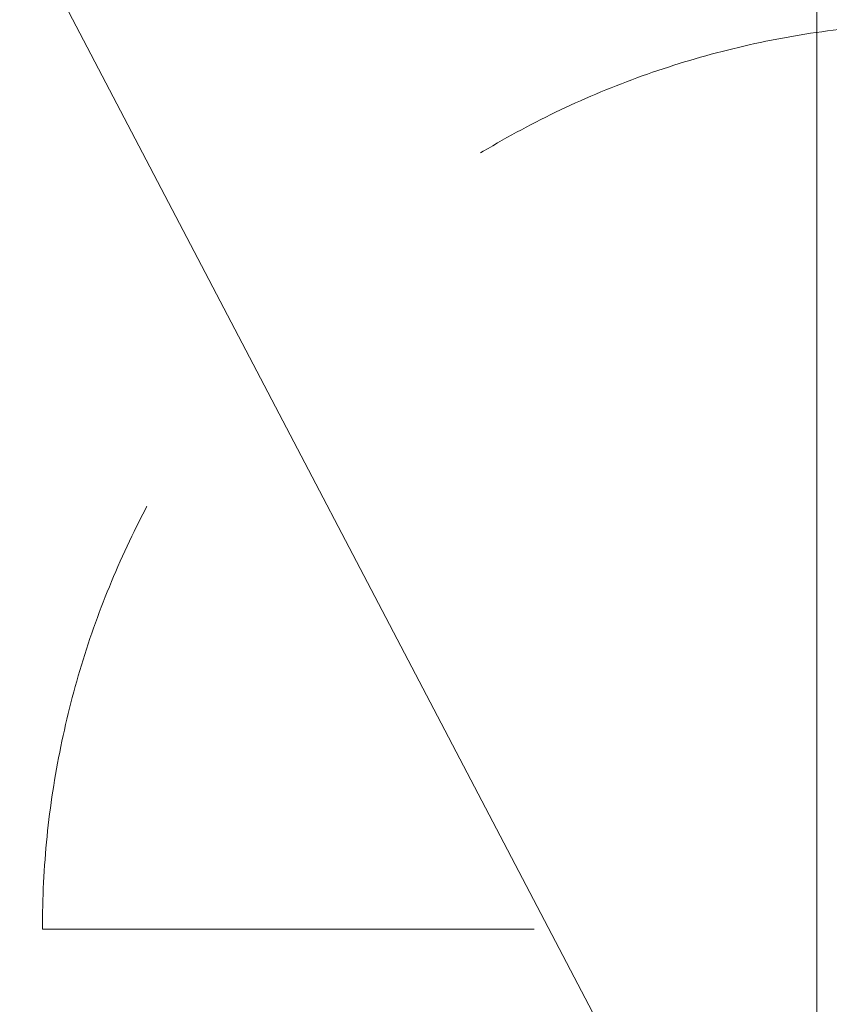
# Model space of a CAD drawing. Header units: millimetres. Extents: x -2180 to 54567, y -1945 to 22251.
# Tile 9 of 143: x 2599 to 3122, y 8391 to 9026. Entities that reach past the tile are written whole.
import ezdxf

# ---------------------------------------------------------------- set-up
doc = ezdxf.new("R2010")
doc.units = ezdxf.units.MM
doc.linetypes.add('Dash', pattern=[635, 317.5, -317.5])
doc.layers.add('_ hall', color=9, linetype='Continuous', lineweight=9, true_color=0x808080)
doc.layers.add('Doors', color=7, linetype='Continuous', lineweight=9)
doc.layers.add('Hidden Lines', color=7, linetype='Dash', lineweight=18)

# ---------------------------------------------------------------- blocks, each defined once
blk = doc.blocks.new('Schueco_FWS_ADS-70-HD_out_Family-02 - VU-02 FWS SI insert unit 2-2215692-1 Korruse põrandate plaan')
at = {"layer": 'Hidden Lines'}
blk.add_line((845, -604), (845, -19), dxfattribs=at)
for centre, radius, start, end in [((-845, -19), 1105, 270, 0), ((845, -19), 585, 180, 270)]:
    blk.add_arc(centre, radius, start, end, dxfattribs=at)

msp = doc.modelspace()

# ---------------------------------------------------------------- linework, layer by layer
at = {"layer": '_ hall'}
for q in [(2013.75, 10209.29), (3113.75, 10209.29)]:
    msp.add_line((3113.75, 8109.29), q, dxfattribs=at)

# ---------------------------------------------------------------- block references
at = {"layer": 'Doors', "rotation": 269.9999999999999}
msp.add_blockref('Schueco_FWS_ADS-70-HD_out_Family-02 - VU-02 FWS SI insert unit 2-2215692-1 Korruse põrandate plaan', (3217.75, 9284.29), dxfattribs=at)

doc.saveas('drawing.dxf')
